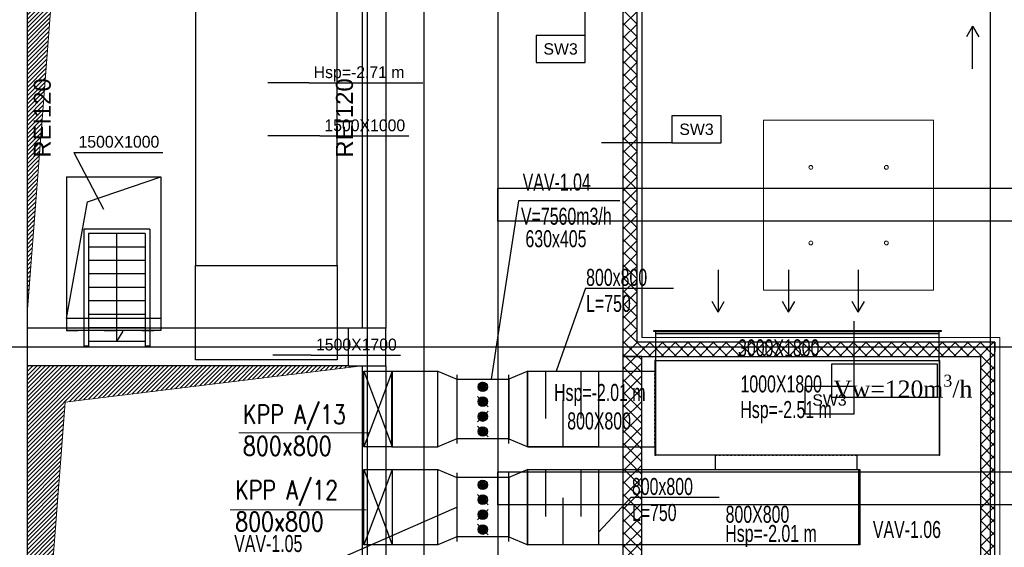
# Model space of a CAD drawing. Header units: centimetres. Extents: x -228435 to 46820, y -89367 to 152985.
# Tile 107 of 252: x -62818 to -52391, y 68880 to 74462. Entities that reach past the tile are written whole.
import ezdxf

# ---------------------------------------------------------------- set-up
doc = ezdxf.new("R2010")
doc.units = ezdxf.units.CM
doc.header["$LTSCALE"] = 50
for name, pattern in [('CADVENT_BELOW_FLOOR', [7.5, 6, -1.5]), ('CADVENT_HIDDEN', [0.8, 0.25, -0.55]), ('Kondygnacja  -0_5$0$HIDDEN', [9.525, 6.35, -3.175]), ('Kondygnacja  -0_5$0$HIDDEN2', [4.7625, 3.175, -1.5875]), ('Osie rzutów$0$DASHDOT2', [12.7, 6.35, -3.175, 0, -3.175])]:
    doc.linetypes.add(name, pattern=pattern)
for name, color, linetype in [('bgde-tekst', 7, 'Continuous'), ('bgde-wywiewDETAILS', 5, 'Continuous'), ('bgde-wywiewEXP', 5, 'Continuous'), ('bgde-wywiewHIDDEN', 5, 'Continuous'), ('bgde_AJ_opis', 7, 'Continuous'), ('bgde_AJ_strzałki', 7, 'Continuous'), ('bgde_redukcja', 3, 'Continuous'), ('bgde_tlumik', 6, 'Continuous'), ('bgde_VAV', 7, 'Continuous'), ('bgde_wymiary tłumik VAV', 7, 'Continuous'), ('Kondygnacja  -0_5$0$ARCH_GK', 8, 'Continuous'), ('Kondygnacja  -0_5$0$ARCH_INFO_ODPORNOŚĆ OGNIOWA', 8, 'Continuous'), ('Kondygnacja  -0_5$0$ARCH_INFO_OPISY_PRZEGRODY', 8, 'Continuous'), ('Kondygnacja  -0_5$0$ARCH_KONSTR_POWYŻEJ RZUTU', 8, 'Kondygnacja  -0_5$0$HIDDEN'), ('Kondygnacja  -0_5$0$ARCH_KONSTR_POWYŻEJ RZUTU_IST', 8, 'Kondygnacja  -0_5$0$HIDDEN2'), ('Kondygnacja  -0_5$0$ARCH_MUROWANE_IST', 8, 'Continuous'), ('Kondygnacja  -0_5$0$ARCH_SCHODY_IST', 8, 'Continuous'), ('Kondygnacja  -0_5$0$ARCH_WIDOK_IST', 8, 'Continuous'), ('Kondygnacja  -0_5$0$ARCH_ŚLUSARKA_DRZWI', 8, 'Continuous'), ('Kondygnacja  -0_5$0$ARCH_ŻELBET_IST', 8, 'Continuous'), ('Osie rzutów$0$ARCH_INFO_OSIE_IST', 8, 'Osie rzutów$0$DASHDOT2'), ('Osie rzutów$0$ARCH_INFO_OSIE_OPISY_IST', 8, 'Continuous')]:
    doc.layers.add(name, color=color, linetype=linetype)
for name, color, linetype, lineweight in [('bgde_klapy opis', 2, 'Continuous', 20), ('bgde_klapy p.poż.', 240, 'Continuous', 30), ('Kondygnacja  -0_5$0$ARCH_WIDOK', 8, 'Continuous', 13), ('SU Lampy kwadratowe  -05$0$ARCH_SUFITY_PODWIESZANE', 8, 'Continuous', 9)]:
    doc.layers.add(name, color=color, linetype=linetype, lineweight=lineweight)
doc.styles.add('Kondygnacja  -0_5$0$Arial', font='ARIAL.TTF')
doc.styles.add('st rom', font='Romans.shx', dxfattribs={"width": 0.8})

# ---------------------------------------------------------------- blocks, each defined once
blk = doc.blocks.new('Osie rzutów')
at = {"layer": 'Osie rzutów$0$ARCH_INFO_OSIE_IST', "ltscale": 10}
for p, q in [((6200, 12510), (6200, 4800)), ((6200, 12510), (6200, 4571.18)), ((6260, 12510), (6260, 4623.26)), ((6860, 12510), (6860, 4623.26)), ((4436.04, 11600), (13655, 11600))]:
    blk.add_line(p, q, dxfattribs=at)
blk = doc.blocks.new('SU Lampy kwadratowe  -05')
at = {"layer": 'SU Lampy kwadratowe  -05$0$ARCH_SUFITY_PODWIESZANE'}
blk.add_lwpolyline([(6620, 11840), (6800, 11840), (6800, 11660), (6620, 11660)], close=True, dxfattribs=at)
for centre in [(6670, 11790), (6750, 11790), (6670, 11710), (6750, 11710)]:
    blk.add_circle(centre, 2, dxfattribs=at)
blk = doc.blocks.new('Kondygnacja  -0_5$0$konstrukcja istniejąca -0.5')
at = {"layer": 'Kondygnacja  -0_5$0$ARCH_KONSTR_POWYŻEJ RZUTU_IST', "ltscale": 10}
blk.add_line((6288.5, 4975), (6288.5, 12225), dxfattribs=at)
for points in [[(6338.5, 12175), (6338.5, 11025)], [(7382, 11732.9), (6338.5, 11732.9), (6338.5, 11767.9), (7382, 11767.9)], [(7382, 11432.9), (6338.5, 11432.9), (6338.5, 11467.9), (7382, 11467.9)]]:
    blk.add_lwpolyline(points, dxfattribs=at)
blk = doc.blocks.new('04')
at = {"layer": 'bgde_VAV', "color": 3, "linetype": 'Continuous', "lineweight": -2}
for p, q in [((-58189, 70790), (-58189, 70742)), ((-58189, 70742), (-58189, 70112)), ((-57639, 70742), (-57639, 70790)), ((-57639, 70112), (-57639, 70742)), ((-58189, 70112), (-58189, 70064)), ((-57639, 70064), (-57639, 70112))]:
    blk.add_line(p, q, dxfattribs=at)
at = {"layer": 'bgde_VAV', "color": 3, "linetype": 'ByBlock', "lineweight": -2}
for p, q in [((-57639, 70742), (-58189, 70742)), ((-57639, 70112), (-58189, 70112))]:
    blk.add_line(p, q, dxfattribs=at)
at = {"layer": 'bgde_VAV', "color": 3}
blk.add_line((-58189, 70742), (-58189, 70112), dxfattribs=at)
at = {"layer": 'bgde_VAV', "color": 3, "linetype": 'Continuous', "lineweight": -3}
for p, q in [((-57914, 70663), (-57943, 70704)), ((-57914, 70663), (-57929, 70711)), ((-57914, 70663), (-57914, 70714)), ((-57914, 70663), (-57898, 70711)), ((-57914, 70663), (-57884, 70704)), ((-57914, 70663), (-57964, 70663)), ((-57914, 70663), (-57962, 70679)), ((-57914, 70663), (-57962, 70648)), ((-57914, 70663), (-57954, 70693)), ((-57914, 70663), (-57954, 70634)), ((-57914, 70663), (-57943, 70622)), ((-57914, 70663), (-57929, 70615)), ((-57914, 70663), (-57873, 70693)), ((-57914, 70663), (-57866, 70679)), ((-57914, 70663), (-57863, 70663)), ((-57914, 70663), (-57866, 70648)), ((-57914, 70663), (-57873, 70634)), ((-57914, 70663), (-57884, 70622)), ((-57914, 70663), (-57898, 70615)), ((-57914, 70663), (-57914, 70613)), ((-57858, 70450), (-57969, 70561)), ((-57914, 70506), (-57964, 70506)), ((-57914, 70506), (-57962, 70521)), ((-57914, 70506), (-57962, 70490)), ((-57914, 70506), (-57954, 70535)), ((-57914, 70506), (-57954, 70476)), ((-57914, 70506), (-57943, 70546)), ((-57914, 70506), (-57943, 70465)), ((-57914, 70506), (-57929, 70554)), ((-57914, 70506), (-57929, 70458)), ((-57914, 70506), (-57914, 70556)), ((-57914, 70506), (-57898, 70554)), ((-57914, 70506), (-57884, 70546)), ((-57914, 70506), (-57873, 70535)), ((-57914, 70506), (-57866, 70521)), ((-57914, 70506), (-57863, 70506)), ((-57914, 70506), (-57866, 70490)), ((-57914, 70506), (-57873, 70476)), ((-57914, 70506), (-57884, 70465)), ((-57914, 70506), (-57898, 70458)), ((-57914, 70506), (-57914, 70455)), ((-57969, 70292), (-57858, 70404)), ((-57914, 70348), (-57943, 70389)), ((-57914, 70348), (-57929, 70396)), ((-57914, 70348), (-57914, 70398)), ((-57914, 70348), (-57898, 70396)), ((-57914, 70348), (-57884, 70389)), ((-57914, 70348), (-57964, 70348)), ((-57914, 70348), (-57962, 70363)), ((-57914, 70348), (-57962, 70332)), ((-57914, 70348), (-57954, 70378)), ((-57914, 70348), (-57954, 70318)), ((-57914, 70348), (-57943, 70307)), ((-57914, 70348), (-57929, 70300)), ((-57914, 70348), (-57873, 70378)), ((-57914, 70348), (-57866, 70363)), ((-57914, 70348), (-57863, 70348)), ((-57914, 70348), (-57866, 70332)), ((-57914, 70348), (-57873, 70318)), ((-57914, 70348), (-57884, 70307)), ((-57914, 70348), (-57898, 70300)), ((-57914, 70348), (-57914, 70297)), ((-57858, 70134), (-57969, 70246)), ((-57914, 70190), (-57964, 70190)), ((-57914, 70190), (-57962, 70206)), ((-57914, 70190), (-57962, 70174)), ((-57914, 70190), (-57954, 70220)), ((-57914, 70190), (-57954, 70160)), ((-57914, 70190), (-57943, 70231)), ((-57914, 70190), (-57943, 70149)), ((-57914, 70190), (-57929, 70238)), ((-57914, 70190), (-57929, 70142)), ((-57914, 70190), (-57914, 70241)), ((-57914, 70190), (-57898, 70238)), ((-57914, 70190), (-57884, 70231)), ((-57914, 70190), (-57873, 70220)), ((-57914, 70190), (-57866, 70206)), ((-57914, 70190), (-57863, 70190)), ((-57914, 70190), (-57866, 70174)), ((-57914, 70190), (-57873, 70160)), ((-57914, 70190), (-57884, 70149)), ((-57914, 70190), (-57898, 70142)), ((-57914, 70190), (-57914, 70140))]:
    blk.add_line(p, q, dxfattribs=at)
for centre in [(-57914, 70663), (-57914, 70506), (-57914, 70348), (-57914, 70190)]:
    blk.add_ellipse(centre, major_axis=(50.5, 0), ratio=1, start_param=-1.570796, end_param=4.712389, dxfattribs=at)
blk = doc.blocks.new('strzałki2')
at = {"layer": 'bgde_AJ_strzałki'}
for p, q in [((0, 687), (-65, 575, 1393)), ((0, 237), (0, 687)), ((0, 687), (65, 575, 1393))]:
    blk.add_line(p, q, dxfattribs=at)
blk = doc.blocks.new('t4')
at = {"layer": 'bgde_tlumik'}
for p, q in [((-57251, 70742), (-57251, 70242)), ((-56876, 70742), (-56876, 70242)), ((-57064, 69942), (-57064, 70442))]:
    blk.add_line(p, q, dxfattribs=at)
blk.add_lwpolyline([(-57439, 70742), (-56689, 70742), (-56689, 69942), (-57439, 69942)], close=True, dxfattribs=at)
blk = doc.blocks.new('*a562')
at = {"layer": 'bgde-tekst'}
blk.add_line((0, 0), (943, 0), dxfattribs=at)
blk = doc.blocks.new('*a566')
at = {"layer": 'bgde-tekst'}
blk.add_line((0, 0), (943, 0), dxfattribs=at)
blk = doc.blocks.new('*a567')
at = {"layer": 'bgde-tekst'}
blk.add_line((0, 0), (1205, 0), dxfattribs=at)
blk = doc.blocks.new('A$C093B0ABC')
at = {"layer": 'bgde-tekst', "elevation": 348}
for points in [[(1138.5, 6879.4), (1094.9, 6879.4), (1094.9, 6879.4)], [(1149.9, 6823.2), (1094.8, 6823.2), (1094.8, 6823.2)], [(889.5, 6805.8), (921, 6745.8), (921, 6745.8)], [(1141, 6591.3), (1100.3, 6591.3), (1100.3, 6591.3)]]:
    blk.add_lwpolyline(points, dxfattribs=at)
at = {"layer": 'bgde-wywiewDETAILS'}
for p, q in [((903.9, 6753.4), (981.7, 6780, 348)), ((881.7, 6630, 348), (903.9, 6753.4))]:
    blk.add_line(p, q, dxfattribs=at)
at = {"layer": 'bgde-wywiewEXP', "linetype": 'CADVENT_BELOW_FLOOR'}
for p in [(881.7, 6780, 348), (881.7, 6617.5, 348), (981.7, 6617.5, 348)]:
    blk.add_line(p, (881.7, 6617.5, 348), dxfattribs=at)
at = {"layer": 'bgde-wywiewEXP', "linetype": 'CADVENT_BELOW_FLOOR', "elevation": 348}
blk.add_lwpolyline([(1018.3, 6586.2), (1018.3, 6686.2), (1168.3, 6686.2), (1168.3, 6980.3), (1018.3, 6980.3), (1018.3, 6686.2), (1168.3, 6686.2), (1168.3, 6586.2)], close=True, dxfattribs=at)
for points in [[(881.7, 6780), (981.7, 6780), (981.7, 6617.5), (881.7, 6617.5)], [(981.7, 6617.5), (981.7, 6617.5)]]:
    blk.add_lwpolyline(points, dxfattribs=at)
at = {"layer": 'bgde-wywiewHIDDEN'}
blk.add_line((981.7, 6630, 348), (881.7, 6630, 348), dxfattribs=at)
at = {"layer": 'bgde-wywiewHIDDEN', "linetype": 'CADVENT_HIDDEN', "elevation": 348}
blk.add_lwpolyline([(881.7, 6617.5), (881.7, 6617.5), (981.7, 6617.5), (981.7, 6617.5)], dxfattribs=at)
at = {"layer": 'bgde-tekst', "xscale": 0.09999999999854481, "yscale": 0.09999999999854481, "zscale": 0.0999999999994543}
for name, p in [('*a567', (1138.5, 6879.4, 348)), ('*a562', (1149.9, 6823.2, 348)), ('*a562', (889.5, 6805.8, 348)), ('*a566', (1141, 6591.3, 348))]:
    blk.add_blockref(name, p, dxfattribs=at)
at = {"layer": 'bgde-tekst'}
for s, p in [('Hsp=-2.71 m ', (1143.5, 6884.4, 348)), ('1500X1000', (1154.9, 6828.2, 348)), ('1500X1000', (894.5, 6810.8, 348)), ('1500X1700', (1146, 6596.3, 348))]:
    blk.add_text(s, height=12.5, dxfattribs=at).set_placement(p)

msp = doc.modelspace()

# ---------------------------------------------------------------- hatches: boundary and pattern name
at = {"layer": 'Kondygnacja  -0_5$0$ARCH_GK', "linetype": 'Continuous', "lineweight": -3}
h = msp.add_hatch(dxfattribs=at)
h.set_pattern_fill('ANSI37', color=256, scale=30, style=0)
h.set_pattern_definition([(45, (-121140, -45000), (-67.35192, 67.35192), []), (135, (-121140, -45000), (-67.35192, -67.35192), [])])
h.paths.add_polyline_path([(-56430, 70900), (-56280, 71050), (-56280, 74610), (-56355, 74644.167), (-56430, 74610)], flags=0)
h = msp.add_hatch(dxfattribs=at)
h.set_pattern_fill('ANSI37', color=256, scale=30, style=0)
h.set_pattern_definition([(45, (-121140, -45000), (-67.35192, 67.35192), []), (135, (-121140, -45000), (-67.35192, -67.35192), [])])
h.paths.add_polyline_path([(-56280, 71050), (-56430, 70900), (-52640, 70900), (-52490, 71050)], flags=0)
h = msp.add_hatch(dxfattribs=at)
h.set_pattern_fill('ANSI37', color=256, scale=30, angle=-360, style=0)
h.set_pattern_definition([(45, (-121140, -45000), (-67.35192, 67.35192), []), (135, (-121140, -45000), (-67.35192, -67.35192), [])])
h.paths.add_polyline_path([(-52490, 71050), (-52640, 70900), (-52640, 65000), (-52531.667, 65000), (-52490, 65050)], flags=0)
h.paths.add_polyline_path([(-52490, 64950), (-52531.667, 65000), (-52640, 65000), (-52640, 56160), (-52490, 56010)], flags=0)
h = msp.add_hatch(dxfattribs=at)
h.set_pattern_fill('ANSI37', color=256, scale=30, angle=-360, style=0)
h.set_pattern_definition([(45, (-121140, -45000), (-67.35192, 67.35192), []), (135, (-121140, -45000), (-67.35192, -67.35192), [])])
h.paths.add_polyline_path([(-56230, 70900), (-56430, 70900), (-56430, 56160), (-56230, 56160)], flags=0)
at = {"layer": 'Kondygnacja  -0_5$0$ARCH_WIDOK'}
h = msp.add_hatch(dxfattribs=at)
h.set_pattern_fill('ANSI31', color=256, scale=10, angle=-180, style=0)
h.set_pattern_definition([(225, (-121140, 9150), (22.45064, -22.45064), [])])
h.paths.add_polyline_path([(-62740, 71350), (-62740, 76950), (-59340, 76950), (-62335.997, 76565.735)])
h = msp.add_hatch(dxfattribs=at)
h.set_pattern_fill('ANSI31', color=256, scale=10, angle=-180, style=0)
h.set_pattern_definition([(225, (-121140, 3000), (22.45064, -22.45064), [])])
h.paths.add_polyline_path([(-62740, 65200), (-62740, 70800), (-59190, 70800), (-62335.997, 70415.735)])

# ---------------------------------------------------------------- linework, layer by layer
at = {"layer": 'bgde-wywiewEXP', "linetype": 'Continuous'}
for points in [[(-56107.605, 71166.037), (-53057.605, 71166.037), (-53057.605, 71172.037), (-56107.605, 71172.037)], [(-56092.605, 69855.037), (-56082.605, 69855.037), (-56082.605, 70855.037), (-53082.605, 70855.037), (-53082.605, 69855.037), (-56082.605, 69855.037), (-56082.605, 70855.037), (-56092.605, 70855.037)], [(-58388.537, 70742.208), (-58188.537, 70657.208), (-58188.537, 70027.208), (-58388.537, 69942.208)], [(-57438.537, 70742.208), (-57638.537, 70657.208), (-57638.537, 70027.208), (-57438.537, 69942.208)], [(-58388.537, 69704.975), (-58188.537, 69619.975), (-58188.537, 68989.975), (-58388.537, 68904.975)], [(-57438.537, 69704.975), (-57638.537, 69619.975), (-57638.537, 68989.975), (-57438.537, 68904.975)], [(-53932.834, 68904.975), (-53932.834, 69704.975), (-53922.834, 69704.975), (-53922.834, 68904.975)]]:
    msp.add_lwpolyline(points, close=True, dxfattribs=at)
for points in [[(-56082.605, 70855.037), (-53082.605, 70855.037), (-53082.605, 69855.037), (-53072.605, 69855.037), (-53072.605, 70855.037), (-53082.605, 70855.037), (-53082.605, 71142.037), (-56082.605, 71142.037), (-56082.605, 71166.037)], [(-56082.605, 70855.037), (-56082.605, 71142.037), (-53082.605, 71142.037), (-53082.605, 71166.037)], [(-58876.036, 69942.208), (-58876.036, 70742.208), (-58388.537, 70742.208)], [(-57438.537, 70742.208), (-56092.605, 70742.208)], [(-58876.036, 69942.208), (-58388.537, 69942.208)], [(-57438.537, 69942.208), (-56092.605, 69942.208)], [(-55449.545, 69704.975), (-53949.545, 69704.975), (-53949.545, 69855.037)], [(-55449.545, 69704.975), (-55449.545, 69855.037)], [(-58388.537, 68904.975), (-58871.01, 68904.975), (-58871.01, 69704.975), (-58388.537, 69704.975)], [(-57438.537, 69704.975), (-53932.834, 69704.975), (-53932.834, 68904.975), (-57438.537, 68904.975)]]:
    msp.add_lwpolyline(points, dxfattribs=at)
at = {"layer": 'bgde-wywiewHIDDEN', "linetype": 'CADVENT_HIDDEN'}
for points in [[(-56107.605, 71166.037), (-53057.605, 71166.037), (-53057.605, 71172.037), (-56107.605, 71172.037)], [(-56107.605, 71166.037), (-56107.605, 71166.037)], [(-56082.605, 71142.037), (-56082.605, 71142.037)]]:
    msp.add_lwpolyline(points, close=True, dxfattribs=at)
for points in [[(-56082.605, 71142.037), (-53082.605, 71142.037), (-53082.605, 71166.037), (-56082.605, 71166.037), (-53082.605, 71166.037)], [(-56082.605, 71142.037), (-56082.605, 71166.037)], [(-56092.605, 69942.208), (-56092.605, 70742.208)], [(-55449.545, 69855.037), (-53949.545, 69855.037)]]:
    msp.add_lwpolyline(points, dxfattribs=at)
at = {"layer": 'bgde_AJ_opis', "elevation": 1920}
msp.add_lwpolyline([(-54222.741, 70466.961), (-53097.977, 70466.961), (-53097.977, 70817.693), (-54222.741, 70817.693)], close=True, dxfattribs=at)
at = {"layer": 'bgde_klapy opis'}
for p, q in [((-60496.683, 70089.77), (-59123.435, 70089.77)), ((-60590.031, 69275.664), (-59150.069, 69275.664))]:
    msp.add_line(p, q, dxfattribs=at)
at = {"layer": 'bgde_klapy p.poż.'}
for p, q in [((-59173.004, 70742.208, -196.87), (-59023.004, 70342.208, -196.87)), ((-58873.004, 70742.208, -196.87), (-59023.004, 70342.208, -196.87)), ((-59023.004, 70342.208, -196.87), (-59173.004, 69942.208, -196.87)), ((-59023.004, 70342.208, -196.87), (-58873.004, 69942.208, -196.87)), ((-59172.995, 69704.601, -197), (-59022.995, 69304.601, -197)), ((-58872.995, 69704.601, -197), (-59022.995, 69304.601, -197)), ((-59022.995, 69304.601, -197), (-59172.995, 68904.601, -197)), ((-59022.995, 69304.601, -197), (-58872.995, 68904.601, -197))]:
    msp.add_line(p, q, dxfattribs=at)
for points, elevation in [([(-59173.004, 70742.208), (-58873.004, 70742.208), (-58873.004, 69942.208), (-59173.004, 69942.208)], -196.87), ([(-59172.995, 69704.601), (-58872.995, 69704.601), (-58872.995, 68904.601), (-59172.995, 68904.601)], -197)]:
    msp.add_lwpolyline(points, close=True, dxfattribs=dict(at, elevation=elevation))
at = {"layer": 'bgde_VAV'}
for p, q in [((-57534.452, 72546.301), (-57824.176, 70657.208)), ((-56461.271, 72546.301), (-57534.452, 72546.301)), ((-59515.823, 68721.996, -3458.583), (-58188.537, 69304.975))]:
    msp.add_line(p, q, dxfattribs=at)
at = {"layer": 'bgde_wymiary tłumik VAV'}
for p, q in [((-56826.25, 71622.63), (-57136.254, 70742.208)), ((-56826.25, 71622.63), (-55895.905, 71622.63)), ((-56341.641, 69410.155), (-56688.537, 69040.112)), ((-56341.641, 69410.155), (-55411.297, 69410.155))]:
    msp.add_line(p, q, dxfattribs=at)
at = {"layer": 'Kondygnacja  -0_5$0$ARCH_GK', "linetype": 'Continuous', "lineweight": -3}
for p, q in [((-56430, 74610), (-56430, 70900)), ((-56280, 71050), (-56280, 74610)), ((-52490, 71050), (-56280, 71050)), ((-52490, 71050), (-52490, 70950)), ((-52490, 65050), (-52490, 71050)), ((-56430, 70900), (-52640, 70900)), ((-56230, 70900), (-56430, 70900)), ((-56430, 70900), (-56430, 56160)), ((-56230, 56160), (-56230, 70900)), ((-52640, 56160), (-52640, 70900))]:
    msp.add_line(p, q, dxfattribs=at)
at = {"layer": 'Kondygnacja  -0_5$0$ARCH_INFO_OPISY_PRZEGRODY'}
for points in [[(-56830.063, 74296.059), (-56830.063, 75010.338)], [(-55910.954, 73157.849), (-56656.32, 73157.849)], [(-53982.557, 70581.578), (-53982.557, 71270.962)]]:
    msp.add_lwpolyline(points, dxfattribs=at)
for points in [[(-57350.063, 74008.059), (-56830.063, 74008.059), (-56830.063, 74296.059), (-57350.063, 74296.059), (-57350.063, 74008.059)], [(-55910.954, 73157.849), (-55390.954, 73157.849), (-55390.954, 73445.849), (-55910.954, 73445.849), (-55910.954, 73157.849)], [(-54502.557, 70293.578), (-53982.557, 70293.578), (-53982.557, 70581.578), (-54502.557, 70581.578), (-54502.557, 70293.578)]]:
    msp.add_lwpolyline(points, close=True, dxfattribs=at)
at = {"layer": 'Kondygnacja  -0_5$0$ARCH_MUROWANE_IST', "ltscale": 4}
for p, q in [((-62740, 76950), (-62740, 63500)), ((-59190, 76800), (-59190, 72420)), ((-58940, 76800), (-58940, 72420)), ((-59190, 72420), (-59190, 71200)), ((-58940, 72420), (-58940, 71200)), ((-59190, 70800), (-59190, 65200)), ((-58940, 70800), (-58940, 65200))]:
    msp.add_line(p, q, dxfattribs=at)
at = {"layer": 'Kondygnacja  -0_5$0$ARCH_SCHODY_IST'}
for p, q in [((-61440, 72246.4), (-62140, 72246.4)), ((-62140, 72246.4), (-62140, 71007.6)), ((-62090, 72200), (-62090, 71007.6)), ((-61490, 72200), (-62090, 72200)), ((-61490, 72200), (-62090, 72200)), ((-61790, 71057.6), (-61790, 72196.4)), ((-61490, 72200), (-61490, 71007.6)), ((-61440, 72246.4), (-61440, 71007.6)), ((-61490, 72057.2), (-62090, 72057.2)), ((-61490, 72057.2), (-62090, 72057.2)), ((-61490, 72057.2), (-62090, 72057.2)), ((-61490, 71914.4), (-62090, 71914.4)), ((-61490, 71771.6), (-62090, 71771.6)), ((-61490, 71628.8), (-62090, 71628.8)), ((-61490, 71486), (-62090, 71486)), ((-61490, 71343.2), (-62090, 71343.2)), ((-61490, 71200.4), (-62090, 71200.4)), ((-61790, 71057.6), (-61722.306, 71165.296)), ((-62090, 71007.6), (-62140, 71007.6)), ((-61490, 71057.6), (-62090, 71057.6)), ((-61440, 71007.6), (-61490, 71007.6))]:
    msp.add_line(p, q, dxfattribs=at)
at = {"layer": 'Kondygnacja  -0_5$0$ARCH_WIDOK'}
for p, q in [((-56230, 71100), (-52440, 71100)), ((-52440, 71100), (-52440, 55960))]:
    msp.add_line(p, q, dxfattribs=at)
for points in [[(-62740, 71350), (-62740, 76950), (-59340, 76950), (-62335.997, 76565.735), (-62740, 71350)], [(-62740, 65200), (-62740, 70800), (-59190, 70800), (-62335.997, 70415.735), (-62740, 65200)]]:
    msp.add_lwpolyline(points, dxfattribs=at)
at = {"layer": 'Kondygnacja  -0_5$0$ARCH_WIDOK_IST'}
for p, q in [((-59340, 71200), (-62740, 71200)), ((-59340, 70800), (-62740, 70800))]:
    msp.add_line(p, q, dxfattribs=at)
at = {"layer": 'Kondygnacja  -0_5$0$ARCH_ŚLUSARKA_DRZWI'}
msp.add_lwpolyline([(-9822.864, 74560), (-12840, 74560), (-12840, 74560), (-14240.186, 74560), (-14240.186, 74560), (-56230, 74560), (-56230, 71100)], dxfattribs=at)
at = {"layer": 'Kondygnacja  -0_5$0$ARCH_ŻELBET_IST', "ltscale": 4}
msp.add_lwpolyline([(-59340, 70800), (-58940, 70800), (-58940, 71200), (-59340, 71200)], close=True, dxfattribs=at)
msp.add_lwpolyline([(-59340, 70800), (-58940, 70800), (-58940, 71200), (-59340, 71200)], close=True, dxfattribs=at)
msp.add_lwpolyline([(-59340, 70800), (-58940, 70800), (-58940, 71200), (-59340, 71200)], close=True, dxfattribs=at)

# ---------------------------------------------------------------- block references
at = {"layer": 'bgde_AJ_strzałki', "xscale": -1}
msp.add_blockref('strzałki2', (-52727.388, 73706.756, 1010), dxfattribs=at)
at = {"layer": 'bgde_AJ_strzałki', "rotation": 180}
for p in [(-55421.616, 72054.311, 1812.959), (-54675.357, 72054.311, 1812.959), (-53937.827, 72054.311, 1812.959)]:
    msp.add_blockref('strzałki2', p, dxfattribs=at)
at = {"layer": 'bgde_redukcja'}
for p in [(0, -85), (0, -1122.233)]:
    msp.add_blockref('04', p, dxfattribs=at)
at = {"layer": 'bgde_tlumik'}
for p in [(0, 0), (0, -1037.233)]:
    msp.add_blockref('t4', p, dxfattribs=at)
at = {"layer": 'bgde_wymiary tłumik VAV', "xscale": 10, "yscale": 10, "zscale": 10}
msp.add_blockref('A$C093B0ABC', (-71140, 5000), dxfattribs=at)
at = {"layer": 'Kondygnacja  -0_5$0$ARCH_KONSTR_POWYŻEJ RZUTU', "xscale": 10, "yscale": 10, "zscale": 10}
msp.add_blockref('Kondygnacja  -0_5$0$konstrukcja istniejąca -0.5', (-121140, -45000), dxfattribs=at)
at = {"layer": 'Osie rzutów$0$ARCH_INFO_OSIE_OPISY_IST', "xscale": 10, "yscale": 10, "zscale": 10}
msp.add_blockref('Osie rzutów', (-121140, -45000), dxfattribs=at)
at = {"layer": 'SU Lampy kwadratowe  -05$0$ARCH_SUFITY_PODWIESZANE', "xscale": 10, "yscale": 10, "zscale": 10}
msp.add_blockref('SU Lampy kwadratowe  -05', (-121140, -45000), dxfattribs=at)

# ---------------------------------------------------------------- texts
at = {"layer": 'bgde-tekst', "width": 0.7}
for s, p in [('3000X1800', (-55211.266, 70900)), ('3000X1800', (-55211.266, 70900, 1920)), ('1000X1800', (-55185.089, 70518.873)), ('1000X1800', (-55185.089, 70518.873, 1920)), ('Hsp=-2.01 m ', (-57159.48, 70428.317)), ('Hsp=-2.01 m ', (-57159.48, 70428.317, 1920)), ('Hsp=-2.51 m ', (-55186.812, 70247.618)), ('Hsp=-2.51 m ', (-55186.812, 70247.618, 1920)), ('800X800', (-57019.51, 70127.339, 1920)), ('800X800', (-55342.713, 69139.768)), ('800X800', (-55342.713, 69139.768, 1920)), ('Hsp=-2.01 m ', (-55346.281, 68937.257)), ('Hsp=-2.01 m ', (-55346.281, 68937.257, 1920))]:
    msp.add_text(s, height=180, dxfattribs=at).set_placement(p)
at = {"layer": 'bgde_AJ_opis', "insert": (-54202.563, 70705.565, 1920), "char_height": 180, "width": 550.56944, "attachment_point": 1}
msp.add_mtext('\\A1;{\\fTimes New Roman|b0|i0|c238|p18;Vw=120m\\H0.7x;\\S3^ ;\\H1.4286x;/h}', dxfattribs=at)
at = {"layer": 'bgde_klapy opis', "char_height": 200, "width": 1710.86952, "attachment_point": 1, "style": 'st rom'}
for s, insert in [('KPP A/13\\P800x800', (-60453.775, 70385.628)), ('KPP A/12\\P800x800', (-60536.585, 69585.404))]:
    msp.add_mtext(s, dxfattribs=dict(at, insert=insert))
at = {"layer": 'bgde_VAV', "width": 0.7}
for s, p in [('VAV-1.04', (-57491.509, 72654.604, 1920)), ('V=7560m3/h', (-57509.699, 72292.796, 1920)), ('VAV-1.06', (-53783.331, 68978.654, 1941.417)), ('VAV-1.05', (-60546.061, 68830.299, -1538.583))]:
    msp.add_text(s, height=180, dxfattribs=at).set_placement(p)
at = {"layer": 'bgde_wymiary tłumik VAV', "width": 0.7}
for s, p in [('630x405', (-57462.443, 72055.193, 1920)), ('800x800', (-56819.823, 71646.108, 1920)), ('L=750', (-56819.823, 71370.448, 1920)), ('800x800', (-56335.215, 69433.634, 1920)), ('L=750', (-56335.215, 69157.973, 1920))]:
    msp.add_text(s, height=180, dxfattribs=at).set_placement(p)
at = {"layer": 'Kondygnacja  -0_5$0$ARCH_INFO_ODPORNOŚĆ OGNIOWA', "char_height": 180, "width": 533.32525, "attachment_point": 5, "rotation": 90, "style": 'Kondygnacja  -0_5$0$Arial'}
for insert in [(-62727.648, 73422.29), (-59527.765, 73422.29)]:
    msp.add_mtext('\\PREI120', dxfattribs=dict(at, insert=insert))
at = {"layer": 'Kondygnacja  -0_5$0$ARCH_INFO_OPISY_PRZEGRODY', "char_height": 120, "width": 520, "attachment_point": 5, "style": 'Kondygnacja  -0_5$0$Arial'}
for insert in [(-57090.063, 74152.059), (-55650.954, 73301.849), (-54242.557, 70437.578)]:
    msp.add_mtext('SW3', dxfattribs=dict(at, insert=insert))

doc.saveas('drawing.dxf')
